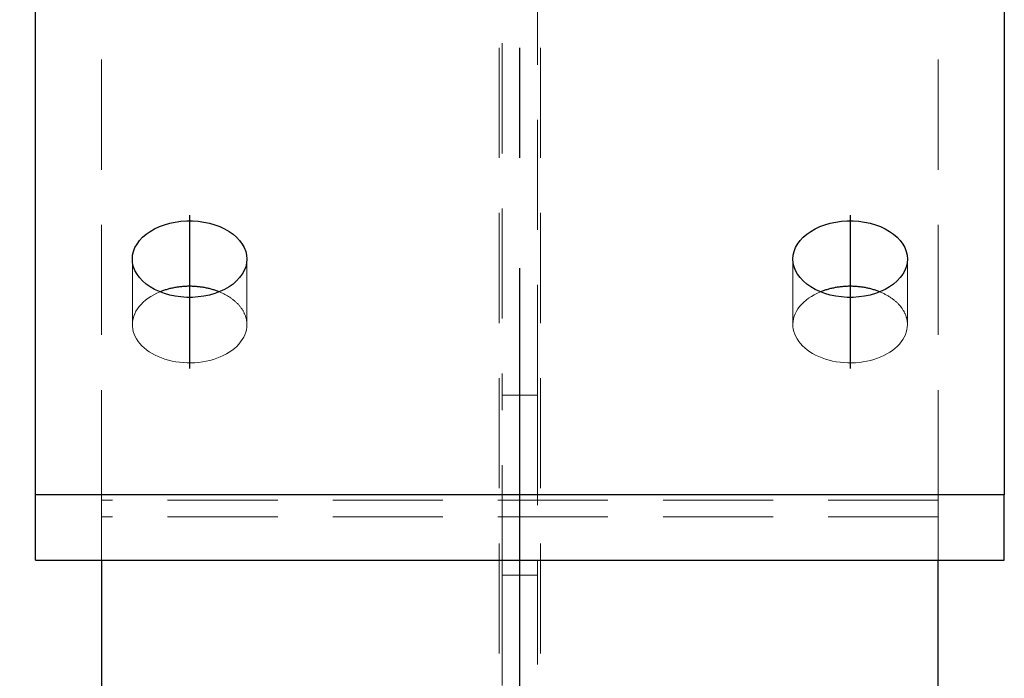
# Model space of a CAD drawing. Header units: millimetres. Extents: x 3515 to 4529, y 13642 to 14292.
# Tile 49 of 96: x 4063 to 4085, y 13916 to 13931. Entities that reach past the tile are written whole.
import ezdxf

# ---------------------------------------------------------------- set-up
doc = ezdxf.new("R2010")
doc.units = ezdxf.units.MM
doc.header["$LTSCALE"] = 10
doc.linetypes.add('HIDDEN', pattern=[0.375, 0.25, -0.125])
doc.linetypes.add('MITTE', pattern=[2, 1.25, -0.25, 0.25, -0.25])
doc.layers.get('Defpoints').update_dxf_attribs({"color": 1})
for name, color, linetype, lineweight in [('PS_DIM', 4, 'Continuous', 13), ('PS_Hidden', 2, 'HIDDEN', 9), ('PS_SOLID', 7, 'Continuous', 30)]:
    doc.layers.add(name, color=color, linetype=linetype, lineweight=lineweight)
doc.layers.add('PS_MID', color=5, linetype='MITTE')
doc.layers.add('PS_SHAPE', color=3, linetype='Continuous')
doc.styles.add('simplex', font='simplex.shx', dxfattribs={"width": 0.75})
doc.dimstyles.new('1_10_GŁ_DS1-LS10', dxfattribs={"dimtxt": 2, "dimasz": 2, "dimexe": 2, "dimexo": 5, "dimgap": 1, "dimtad": 1, "dimjust": 4, "dimdec": 0, "dimlfac": 10, "dimtxsty": 'simplex', "dimblk1": 'NONE', "dimsah": 1, "dimcen": 2, "dimclrd": 256, "dimclre": 256, "dimclrt": 3, "dimadec": 1, "dimazin": 0, "dimtfac": 1, "dimtdec": 0, "dimtmove": 2, "dimatfit": 3, "dimfxl": 1, "dimarcsym": 0})

# ---------------------------------------------------------------- blocks, each defined once
blk = doc.blocks.new('*D134')
at = {"layer": 'Defpoints', "color": 0, "transparency": 16777216}
for p in [(4042.754, 13988.67), (4085.198, 13988.67), (4083.698, 13714.81)]:
    blk.add_point(p, dxfattribs=at)
at = {"layer": 'PS_DIM', "lineweight": -2, "transparency": 16777216}
for p, q in [((4080.198, 13988.67), (4040.754, 13988.67)), ((4042.754, 13714.81), (4042.754, 13986.67)), ((4078.698, 13714.81), (4040.754, 13714.81))]:
    blk.add_line(p, q, dxfattribs=at)
at = {"layer": 'PS_DIM', "transparency": 16777216}
blk.add_solid([(4042.421, 13986.67), (4043.088, 13986.67), (4042.754, 13988.67)], dxfattribs=at)
at = {"layer": 'PS_DIM', "color": 3, "transparency": 16777216, "insert": (4046.417, 13990.69), "char_height": 2, "attachment_point": 5, "rotation": 0.0573, "style": 'simplex'}
blk.add_mtext('4420', dxfattribs=at)
blk = doc.blocks.new('_None')
blk = doc.blocks.new('*X361')
at = {"layer": 'PS_Hidden', "color": 2, "linetype": 'HIDDEN'}
for p, q in [((4073.728, 13793.124), (4073.728, 13948.71)), ((4074.668, 13793.124), (4074.668, 13948.71)), ((4064.698, 13920.355), (4064.698, 13947.398)), ((4083.698, 13920.355), (4083.698, 13947.398)), ((4073.798, 13945.727), (4073.798, 13922.741)), ((4074.598, 13922.741), (4074.598, 13945.727)), ((4065.398, 13924.34), (4065.398, 13925.827)), ((4067.998, 13924.34), (4067.998, 13925.827)), ((4080.398, 13924.34), (4080.398, 13925.827)), ((4082.998, 13924.34), (4082.998, 13925.827)), ((4065.696, 13924.894), (4065.642, 13924.848)), ((4065.754, 13924.938), (4065.696, 13924.894)), ((4065.816, 13924.979), (4065.754, 13924.938)), ((4065.882, 13925.017), (4065.816, 13924.979)), ((4065.952, 13925.052), (4065.882, 13925.017)), ((4066.025, 13925.084), (4065.952, 13925.052)), ((4067.389, 13925.076), (4067.37, 13925.084)), ((4067.37, 13925.084), (4067.37, 13925.084)), ((4067.407, 13925.068), (4067.389, 13925.076)), ((4067.425, 13925.061), (4067.407, 13925.068)), ((4067.443, 13925.052), (4067.425, 13925.061)), ((4067.46, 13925.044), (4067.443, 13925.052)), ((4067.477, 13925.035), (4067.46, 13925.044)), ((4067.495, 13925.027), (4067.477, 13925.035)), ((4067.511, 13925.018), (4067.495, 13925.027)), ((4067.528, 13925.009), (4067.511, 13925.018)), ((4067.545, 13924.999), (4067.528, 13925.009)), ((4067.561, 13924.99), (4067.545, 13924.999)), ((4067.577, 13924.98), (4067.561, 13924.99)), ((4067.593, 13924.971), (4067.577, 13924.98)), ((4067.608, 13924.961), (4067.593, 13924.971)), ((4067.623, 13924.95), (4067.608, 13924.961)), ((4067.638, 13924.94), (4067.623, 13924.95)), ((4067.653, 13924.93), (4067.638, 13924.94)), ((4067.667, 13924.919), (4067.653, 13924.93)), ((4067.682, 13924.908), (4067.667, 13924.919)), ((4067.696, 13924.897), (4067.682, 13924.908)), ((4067.709, 13924.886), (4067.696, 13924.897)), ((4067.723, 13924.875), (4067.709, 13924.886)), ((4080.696, 13924.894), (4080.642, 13924.848)), ((4080.754, 13924.938), (4080.696, 13924.894)), ((4080.816, 13924.979), (4080.754, 13924.938)), ((4080.882, 13925.017), (4080.816, 13924.979)), ((4080.952, 13925.052), (4080.882, 13925.017)), ((4081.025, 13925.084), (4080.952, 13925.052)), ((4082.389, 13925.076), (4082.37, 13925.084)), ((4082.37, 13925.084), (4082.37, 13925.084)), ((4082.407, 13925.068), (4082.389, 13925.076)), ((4082.425, 13925.061), (4082.407, 13925.068)), ((4082.443, 13925.052), (4082.425, 13925.061)), ((4082.46, 13925.044), (4082.443, 13925.052)), ((4082.477, 13925.035), (4082.46, 13925.044)), ((4082.495, 13925.027), (4082.477, 13925.035)), ((4082.511, 13925.018), (4082.495, 13925.027)), ((4082.528, 13925.009), (4082.511, 13925.018)), ((4082.545, 13924.999), (4082.528, 13925.009)), ((4082.561, 13924.99), (4082.545, 13924.999)), ((4082.577, 13924.98), (4082.561, 13924.99)), ((4082.593, 13924.971), (4082.577, 13924.98)), ((4082.608, 13924.961), (4082.593, 13924.971)), ((4082.623, 13924.95), (4082.608, 13924.961)), ((4082.638, 13924.94), (4082.623, 13924.95)), ((4082.653, 13924.93), (4082.638, 13924.94)), ((4082.667, 13924.919), (4082.653, 13924.93)), ((4082.682, 13924.908), (4082.667, 13924.919)), ((4082.696, 13924.897), (4082.682, 13924.908)), ((4082.709, 13924.886), (4082.696, 13924.897)), ((4082.723, 13924.875), (4082.709, 13924.886)), ((4065.512, 13924.696), (4065.479, 13924.642)), ((4065.55, 13924.748), (4065.512, 13924.696)), ((4065.594, 13924.799), (4065.55, 13924.748)), ((4065.642, 13924.848), (4065.594, 13924.799)), ((4067.736, 13924.863), (4067.723, 13924.875)), ((4067.749, 13924.852), (4067.736, 13924.863)), ((4067.761, 13924.84), (4067.749, 13924.852)), ((4067.773, 13924.828), (4067.761, 13924.84)), ((4067.785, 13924.816), (4067.773, 13924.828)), ((4067.797, 13924.804), (4067.785, 13924.816)), ((4067.808, 13924.792), (4067.797, 13924.804)), ((4067.819, 13924.779), (4067.808, 13924.792)), ((4067.83, 13924.767), (4067.819, 13924.779)), ((4067.84, 13924.754), (4067.83, 13924.767)), ((4067.851, 13924.742), (4067.84, 13924.754)), ((4067.86, 13924.729), (4067.851, 13924.742)), ((4067.87, 13924.716), (4067.86, 13924.729)), ((4067.879, 13924.703), (4067.87, 13924.716)), ((4067.888, 13924.69), (4067.879, 13924.703)), ((4067.896, 13924.677), (4067.888, 13924.69)), ((4067.904, 13924.663), (4067.896, 13924.677)), ((4067.912, 13924.65), (4067.904, 13924.663)), ((4080.512, 13924.696), (4080.479, 13924.642)), ((4080.55, 13924.748), (4080.512, 13924.696)), ((4080.594, 13924.799), (4080.55, 13924.748)), ((4080.642, 13924.848), (4080.594, 13924.799)), ((4082.736, 13924.863), (4082.723, 13924.875)), ((4082.749, 13924.852), (4082.736, 13924.863)), ((4082.761, 13924.84), (4082.749, 13924.852)), ((4082.773, 13924.828), (4082.761, 13924.84)), ((4082.785, 13924.816), (4082.773, 13924.828)), ((4082.797, 13924.804), (4082.785, 13924.816)), ((4082.808, 13924.792), (4082.797, 13924.804)), ((4082.819, 13924.779), (4082.808, 13924.792)), ((4082.83, 13924.767), (4082.819, 13924.779)), ((4082.84, 13924.754), (4082.83, 13924.767)), ((4082.851, 13924.742), (4082.84, 13924.754)), ((4082.86, 13924.729), (4082.851, 13924.742)), ((4082.87, 13924.716), (4082.86, 13924.729)), ((4082.879, 13924.703), (4082.87, 13924.716)), ((4082.888, 13924.69), (4082.879, 13924.703)), ((4082.896, 13924.677), (4082.888, 13924.69)), ((4082.904, 13924.663), (4082.896, 13924.677)), ((4082.912, 13924.65), (4082.904, 13924.663)), ((4065.413, 13924.472), (4065.402, 13924.414)), ((4065.429, 13924.53), (4065.413, 13924.472)), ((4065.451, 13924.586), (4065.429, 13924.53)), ((4065.479, 13924.642), (4065.451, 13924.586)), ((4067.92, 13924.636), (4067.912, 13924.65)), ((4067.927, 13924.623), (4067.92, 13924.636)), ((4067.934, 13924.609), (4067.927, 13924.623)), ((4067.94, 13924.595), (4067.934, 13924.609)), ((4067.946, 13924.582), (4067.94, 13924.595)), ((4067.952, 13924.568), (4067.946, 13924.582)), ((4067.958, 13924.554), (4067.952, 13924.568)), ((4067.963, 13924.54), (4067.958, 13924.554)), ((4067.968, 13924.526), (4067.963, 13924.54)), ((4067.972, 13924.512), (4067.968, 13924.526)), ((4067.976, 13924.498), (4067.972, 13924.512)), ((4067.98, 13924.483), (4067.976, 13924.498)), ((4067.983, 13924.469), (4067.98, 13924.483)), ((4067.986, 13924.455), (4067.983, 13924.469)), ((4067.989, 13924.441), (4067.986, 13924.455)), ((4067.991, 13924.426), (4067.989, 13924.441)), ((4080.413, 13924.472), (4080.402, 13924.414)), ((4080.429, 13924.53), (4080.413, 13924.472)), ((4080.451, 13924.586), (4080.429, 13924.53)), ((4080.479, 13924.642), (4080.451, 13924.586)), ((4082.92, 13924.636), (4082.912, 13924.65)), ((4082.927, 13924.623), (4082.92, 13924.636)), ((4082.934, 13924.609), (4082.927, 13924.623)), ((4082.94, 13924.595), (4082.934, 13924.609)), ((4082.946, 13924.582), (4082.94, 13924.595)), ((4082.952, 13924.568), (4082.946, 13924.582)), ((4082.958, 13924.554), (4082.952, 13924.568)), ((4082.963, 13924.54), (4082.958, 13924.554)), ((4082.968, 13924.526), (4082.963, 13924.54)), ((4082.972, 13924.512), (4082.968, 13924.526)), ((4082.976, 13924.498), (4082.972, 13924.512)), ((4082.98, 13924.483), (4082.976, 13924.498)), ((4082.983, 13924.469), (4082.98, 13924.483)), ((4082.986, 13924.455), (4082.983, 13924.469)), ((4082.989, 13924.441), (4082.986, 13924.455)), ((4082.991, 13924.426), (4082.989, 13924.441)), ((4065.402, 13924.414), (4065.398, 13924.356)), ((4065.398, 13924.356), (4065.399, 13924.298)), ((4065.399, 13924.298), (4065.406, 13924.239)), ((4065.406, 13924.239), (4065.419, 13924.182)), ((4067.971, 13924.166), (4067.986, 13924.224)), ((4067.986, 13924.224), (4067.995, 13924.282)), ((4067.993, 13924.412), (4067.991, 13924.426)), ((4067.995, 13924.398), (4067.993, 13924.412)), ((4067.996, 13924.383), (4067.995, 13924.398)), ((4067.995, 13924.282), (4067.998, 13924.34)), ((4067.997, 13924.369), (4067.996, 13924.383)), ((4067.997, 13924.354), (4067.997, 13924.369)), ((4067.998, 13924.34), (4067.997, 13924.354)), ((4067.998, 13924.34), (4067.998, 13924.34)), ((4080.402, 13924.414), (4080.398, 13924.356)), ((4080.398, 13924.356), (4080.399, 13924.298)), ((4080.399, 13924.298), (4080.406, 13924.239)), ((4080.406, 13924.239), (4080.419, 13924.182)), ((4082.971, 13924.166), (4082.986, 13924.224)), ((4082.986, 13924.224), (4082.995, 13924.282)), ((4082.993, 13924.412), (4082.991, 13924.426)), ((4082.995, 13924.398), (4082.993, 13924.412)), ((4082.996, 13924.383), (4082.995, 13924.398)), ((4082.995, 13924.282), (4082.998, 13924.34)), ((4082.997, 13924.369), (4082.996, 13924.383)), ((4082.997, 13924.354), (4082.997, 13924.369)), ((4082.998, 13924.34), (4082.997, 13924.354)), ((4082.998, 13924.34), (4082.998, 13924.34)), ((4065.419, 13924.182), (4065.438, 13924.125)), ((4065.438, 13924.125), (4065.463, 13924.069)), ((4065.463, 13924.069), (4065.493, 13924.014)), ((4065.493, 13924.014), (4065.528, 13923.96)), ((4067.856, 13923.946), (4067.893, 13923.999)), ((4067.893, 13923.999), (4067.925, 13924.053)), ((4067.925, 13924.053), (4067.951, 13924.109)), ((4067.951, 13924.109), (4067.971, 13924.166)), ((4080.419, 13924.182), (4080.438, 13924.125)), ((4080.438, 13924.125), (4080.463, 13924.069)), ((4080.463, 13924.069), (4080.493, 13924.014)), ((4080.493, 13924.014), (4080.528, 13923.96)), ((4082.856, 13923.946), (4082.893, 13923.999)), ((4082.893, 13923.999), (4082.925, 13924.053)), ((4082.925, 13924.053), (4082.951, 13924.109)), ((4082.951, 13924.109), (4082.971, 13924.166)), ((4065.528, 13923.96), (4065.569, 13923.909)), ((4065.569, 13923.909), (4065.615, 13923.859)), ((4065.615, 13923.859), (4065.666, 13923.811)), ((4065.666, 13923.811), (4065.721, 13923.766)), ((4065.721, 13923.766), (4065.781, 13923.724)), ((4067.658, 13923.754), (4067.715, 13923.799)), ((4067.715, 13923.799), (4067.767, 13923.846)), ((4067.767, 13923.846), (4067.814, 13923.895)), ((4067.814, 13923.895), (4067.856, 13923.946)), ((4080.528, 13923.96), (4080.569, 13923.909)), ((4080.569, 13923.909), (4080.615, 13923.859)), ((4080.615, 13923.859), (4080.666, 13923.811)), ((4080.666, 13923.811), (4080.721, 13923.766)), ((4080.721, 13923.766), (4080.781, 13923.724)), ((4082.658, 13923.754), (4082.715, 13923.799)), ((4082.715, 13923.799), (4082.767, 13923.846)), ((4082.767, 13923.846), (4082.814, 13923.895)), ((4082.814, 13923.895), (4082.856, 13923.946)), ((4065.781, 13923.724), (4065.845, 13923.684)), ((4065.845, 13923.684), (4065.913, 13923.647)), ((4065.913, 13923.647), (4065.984, 13923.613)), ((4065.984, 13923.613), (4066.059, 13923.583)), ((4066.059, 13923.583), (4066.137, 13923.556)), ((4066.137, 13923.556), (4066.217, 13923.533)), ((4067.156, 13923.527), (4067.237, 13923.549)), ((4067.237, 13923.549), (4067.315, 13923.575)), ((4067.315, 13923.575), (4067.391, 13923.605)), ((4067.391, 13923.605), (4067.463, 13923.638)), ((4067.463, 13923.638), (4067.532, 13923.674)), ((4067.532, 13923.674), (4067.597, 13923.713)), ((4067.597, 13923.713), (4067.658, 13923.754)), ((4080.781, 13923.724), (4080.845, 13923.684)), ((4080.845, 13923.684), (4080.913, 13923.647)), ((4080.913, 13923.647), (4080.984, 13923.613)), ((4080.984, 13923.613), (4081.059, 13923.583)), ((4081.059, 13923.583), (4081.137, 13923.556)), ((4081.137, 13923.556), (4081.217, 13923.533)), ((4082.156, 13923.527), (4082.237, 13923.549)), ((4082.237, 13923.549), (4082.315, 13923.575)), ((4082.315, 13923.575), (4082.391, 13923.605)), ((4082.391, 13923.605), (4082.463, 13923.638)), ((4082.463, 13923.638), (4082.532, 13923.674)), ((4082.532, 13923.674), (4082.597, 13923.713)), ((4082.597, 13923.713), (4082.658, 13923.754)), ((4066.217, 13923.533), (4066.299, 13923.513)), ((4066.299, 13923.513), (4066.383, 13923.497)), ((4066.383, 13923.497), (4066.468, 13923.485)), ((4066.468, 13923.485), (4066.555, 13923.476)), ((4066.555, 13923.476), (4066.642, 13923.472)), ((4066.642, 13923.472), (4066.729, 13923.471)), ((4066.729, 13923.471), (4066.817, 13923.475)), ((4066.817, 13923.475), (4066.903, 13923.482)), ((4066.903, 13923.482), (4066.989, 13923.493)), ((4066.989, 13923.493), (4067.074, 13923.508)), ((4067.074, 13923.508), (4067.156, 13923.527)), ((4081.217, 13923.533), (4081.299, 13923.513)), ((4081.299, 13923.513), (4081.383, 13923.497)), ((4081.383, 13923.497), (4081.468, 13923.485)), ((4081.468, 13923.485), (4081.555, 13923.476)), ((4081.555, 13923.476), (4081.642, 13923.472)), ((4081.642, 13923.472), (4081.729, 13923.471)), ((4081.729, 13923.471), (4081.817, 13923.475)), ((4081.817, 13923.475), (4081.903, 13923.482)), ((4081.903, 13923.482), (4081.989, 13923.493)), ((4081.989, 13923.493), (4082.074, 13923.508)), ((4082.074, 13923.508), (4082.156, 13923.527)), ((4073.798, 13918.65), (4073.798, 13922.741)), ((4073.798, 13922.741), (4074.598, 13922.741)), ((4074.598, 13922.741), (4074.598, 13918.65)), ((4083.698, 13920.355), (4064.698, 13920.355)), ((4064.698, 13919.976), (4064.698, 13920.355)), ((4083.698, 13919.976), (4083.698, 13920.355)), ((4083.698, 13919.976), (4064.698, 13919.976)), ((4064.698, 13919.976), (4064.698, 13918.992)), ((4083.698, 13918.992), (4083.698, 13919.976)), ((4073.798, 13918.65), (4073.798, 13819.124)), ((4074.598, 13918.65), (4073.798, 13918.65)), ((4074.598, 13819.124), (4074.598, 13918.65))]:
    blk.add_line(p, q, dxfattribs=at)
at = {"layer": 'PS_MID', "color": 5, "linetype": 'MITTE'}
for p, q in [((4074.198, 13793.124), (4074.198, 13992.851)), ((4066.698, 13926.827), (4066.698, 13923.34)), ((4081.698, 13926.827), (4081.698, 13923.34))]:
    blk.add_line(p, q, dxfattribs=at)
at = {"layer": 'PS_SOLID', "color": 7, "linetype": 'Continuous'}
for p, q in [((4063.198, 13920.479), (4063.198, 13988.67)), ((4085.198, 13988.67), (4085.198, 13920.479)), ((4066.246, 13926.642), (4066.372, 13926.669)), ((4066.372, 13926.669), (4066.501, 13926.687)), ((4066.501, 13926.687), (4066.632, 13926.695)), ((4066.632, 13926.695), (4066.764, 13926.695)), ((4066.764, 13926.695), (4066.895, 13926.687)), ((4066.895, 13926.687), (4067.024, 13926.669)), ((4067.024, 13926.669), (4067.149, 13926.642)), ((4081.246, 13926.642), (4081.372, 13926.669)), ((4081.372, 13926.669), (4081.501, 13926.687)), ((4081.501, 13926.687), (4081.632, 13926.695)), ((4081.632, 13926.695), (4081.764, 13926.695)), ((4081.764, 13926.695), (4081.895, 13926.687)), ((4081.895, 13926.687), (4082.024, 13926.669)), ((4082.024, 13926.669), (4082.149, 13926.642)), ((4065.711, 13926.394), (4065.802, 13926.457)), ((4065.802, 13926.457), (4065.902, 13926.515)), ((4065.902, 13926.515), (4066.01, 13926.565)), ((4066.01, 13926.565), (4066.125, 13926.608)), ((4066.125, 13926.608), (4066.246, 13926.642)), ((4067.149, 13926.642), (4067.27, 13926.608)), ((4067.27, 13926.608), (4067.385, 13926.565)), ((4067.385, 13926.565), (4067.493, 13926.515)), ((4067.493, 13926.515), (4067.593, 13926.457)), ((4067.593, 13926.457), (4067.684, 13926.394)), ((4080.711, 13926.394), (4080.802, 13926.457)), ((4080.802, 13926.457), (4080.902, 13926.515)), ((4080.902, 13926.515), (4081.01, 13926.565)), ((4081.01, 13926.565), (4081.125, 13926.608)), ((4081.125, 13926.608), (4081.246, 13926.642)), ((4082.149, 13926.642), (4082.27, 13926.608)), ((4082.27, 13926.608), (4082.385, 13926.565)), ((4082.385, 13926.565), (4082.493, 13926.515)), ((4082.493, 13926.515), (4082.593, 13926.457)), ((4082.593, 13926.457), (4082.684, 13926.394)), ((4065.503, 13926.17), (4065.561, 13926.249)), ((4065.561, 13926.249), (4065.631, 13926.324)), ((4065.631, 13926.324), (4065.711, 13926.394)), ((4067.684, 13926.394), (4067.765, 13926.324)), ((4067.765, 13926.324), (4067.834, 13926.249)), ((4067.834, 13926.249), (4067.892, 13926.17)), ((4080.503, 13926.17), (4080.561, 13926.249)), ((4080.561, 13926.249), (4080.631, 13926.324)), ((4080.631, 13926.324), (4080.711, 13926.394)), ((4082.684, 13926.394), (4082.765, 13926.324)), ((4082.765, 13926.324), (4082.834, 13926.249)), ((4082.834, 13926.249), (4082.892, 13926.17)), ((4065.404, 13925.915), (4065.424, 13926.002)), ((4065.424, 13926.002), (4065.457, 13926.088)), ((4065.457, 13926.088), (4065.503, 13926.17)), ((4067.892, 13926.17), (4067.938, 13926.088)), ((4067.938, 13926.088), (4067.971, 13926.002)), ((4067.971, 13926.002), (4067.991, 13925.915)), ((4080.404, 13925.915), (4080.424, 13926.002)), ((4080.424, 13926.002), (4080.457, 13926.088)), ((4080.457, 13926.088), (4080.503, 13926.17)), ((4082.892, 13926.17), (4082.938, 13926.088)), ((4082.938, 13926.088), (4082.971, 13926.002)), ((4082.971, 13926.002), (4082.991, 13925.915)), ((4065.398, 13925.827), (4065.404, 13925.915)), ((4065.404, 13925.74), (4065.398, 13925.827)), ((4067.991, 13925.915), (4067.998, 13925.827)), ((4067.998, 13925.827), (4067.991, 13925.74)), ((4080.398, 13925.827), (4080.404, 13925.915)), ((4080.404, 13925.74), (4080.398, 13925.827)), ((4082.991, 13925.915), (4082.998, 13925.827)), ((4082.998, 13925.827), (4082.991, 13925.74)), ((4065.424, 13925.653), (4065.404, 13925.74)), ((4065.457, 13925.567), (4065.424, 13925.653)), ((4065.503, 13925.485), (4065.457, 13925.567)), ((4067.938, 13925.567), (4067.892, 13925.485)), ((4067.971, 13925.653), (4067.938, 13925.567)), ((4067.991, 13925.74), (4067.971, 13925.653)), ((4080.424, 13925.653), (4080.404, 13925.74)), ((4080.457, 13925.567), (4080.424, 13925.653)), ((4080.503, 13925.485), (4080.457, 13925.567)), ((4082.938, 13925.567), (4082.892, 13925.485)), ((4082.971, 13925.653), (4082.938, 13925.567)), ((4082.991, 13925.74), (4082.971, 13925.653)), ((4065.561, 13925.406), (4065.503, 13925.485)), ((4065.631, 13925.331), (4065.561, 13925.406)), ((4065.711, 13925.261), (4065.631, 13925.331)), ((4067.765, 13925.331), (4067.684, 13925.261)), ((4067.834, 13925.406), (4067.765, 13925.331)), ((4067.892, 13925.485), (4067.834, 13925.406)), ((4080.561, 13925.406), (4080.503, 13925.485)), ((4080.631, 13925.331), (4080.561, 13925.406)), ((4080.711, 13925.261), (4080.631, 13925.331)), ((4082.765, 13925.331), (4082.684, 13925.261)), ((4082.834, 13925.406), (4082.765, 13925.331)), ((4082.892, 13925.485), (4082.834, 13925.406)), ((4065.802, 13925.198), (4065.711, 13925.261)), ((4065.902, 13925.14), (4065.802, 13925.198)), ((4066.01, 13925.09), (4065.902, 13925.14)), ((4066.064, 13925.099), (4066.045, 13925.092)), ((4066.084, 13925.106), (4066.064, 13925.099)), ((4066.105, 13925.113), (4066.084, 13925.106)), ((4066.125, 13925.12), (4066.105, 13925.113)), ((4066.146, 13925.127), (4066.125, 13925.12)), ((4066.166, 13925.133), (4066.146, 13925.127)), ((4066.187, 13925.139), (4066.166, 13925.133)), ((4066.208, 13925.145), (4066.187, 13925.139)), ((4066.229, 13925.151), (4066.208, 13925.145)), ((4066.251, 13925.156), (4066.229, 13925.151)), ((4066.272, 13925.161), (4066.251, 13925.156)), ((4066.294, 13925.166), (4066.272, 13925.161)), ((4066.316, 13925.171), (4066.294, 13925.166)), ((4066.338, 13925.175), (4066.316, 13925.171)), ((4066.359, 13925.179), (4066.338, 13925.175)), ((4066.382, 13925.183), (4066.359, 13925.179)), ((4066.404, 13925.187), (4066.382, 13925.183)), ((4066.426, 13925.19), (4066.404, 13925.187)), ((4066.448, 13925.193), (4066.426, 13925.19)), ((4066.471, 13925.196), (4066.448, 13925.193)), ((4066.493, 13925.198), (4066.471, 13925.196)), ((4066.516, 13925.201), (4066.493, 13925.198)), ((4066.538, 13925.203), (4066.516, 13925.201)), ((4066.561, 13925.204), (4066.538, 13925.203)), ((4066.584, 13925.206), (4066.561, 13925.204)), ((4066.607, 13925.207), (4066.584, 13925.206)), ((4066.629, 13925.208), (4066.607, 13925.207)), ((4066.652, 13925.209), (4066.629, 13925.208)), ((4066.675, 13925.209), (4066.652, 13925.209)), ((4066.698, 13925.209), (4066.675, 13925.209)), ((4066.72, 13925.209), (4066.698, 13925.209)), ((4066.743, 13925.209), (4066.72, 13925.209)), ((4066.766, 13925.208), (4066.743, 13925.209)), ((4066.789, 13925.207), (4066.766, 13925.208)), ((4066.812, 13925.206), (4066.789, 13925.207)), ((4066.834, 13925.204), (4066.812, 13925.206)), ((4066.857, 13925.203), (4066.834, 13925.204)), ((4066.88, 13925.201), (4066.857, 13925.203)), ((4066.902, 13925.198), (4066.88, 13925.201)), ((4066.925, 13925.196), (4066.902, 13925.198)), ((4066.947, 13925.193), (4066.925, 13925.196)), ((4066.969, 13925.19), (4066.947, 13925.193)), ((4066.992, 13925.187), (4066.969, 13925.19)), ((4067.014, 13925.183), (4066.992, 13925.187)), ((4067.036, 13925.179), (4067.014, 13925.183)), ((4067.058, 13925.175), (4067.036, 13925.179)), ((4067.08, 13925.171), (4067.058, 13925.175)), ((4067.101, 13925.166), (4067.08, 13925.171)), ((4067.123, 13925.161), (4067.101, 13925.166)), ((4067.145, 13925.156), (4067.123, 13925.161)), ((4067.166, 13925.151), (4067.145, 13925.156)), ((4067.187, 13925.145), (4067.166, 13925.151)), ((4067.208, 13925.139), (4067.187, 13925.145)), ((4067.229, 13925.133), (4067.208, 13925.139)), ((4067.25, 13925.127), (4067.229, 13925.133)), ((4067.27, 13925.12), (4067.25, 13925.127)), ((4067.291, 13925.113), (4067.27, 13925.12)), ((4067.311, 13925.106), (4067.291, 13925.113)), ((4067.331, 13925.099), (4067.311, 13925.106)), ((4067.351, 13925.092), (4067.331, 13925.099)), ((4067.493, 13925.14), (4067.385, 13925.09)), ((4067.593, 13925.198), (4067.493, 13925.14)), ((4067.684, 13925.261), (4067.593, 13925.198)), ((4080.802, 13925.198), (4080.711, 13925.261)), ((4080.902, 13925.14), (4080.802, 13925.198)), ((4081.01, 13925.09), (4080.902, 13925.14)), ((4081.064, 13925.099), (4081.045, 13925.092)), ((4081.084, 13925.106), (4081.064, 13925.099)), ((4081.105, 13925.113), (4081.084, 13925.106)), ((4081.125, 13925.12), (4081.105, 13925.113)), ((4081.146, 13925.127), (4081.125, 13925.12)), ((4081.166, 13925.133), (4081.146, 13925.127)), ((4081.187, 13925.139), (4081.166, 13925.133)), ((4081.208, 13925.145), (4081.187, 13925.139)), ((4081.229, 13925.151), (4081.208, 13925.145)), ((4081.251, 13925.156), (4081.229, 13925.151)), ((4081.272, 13925.161), (4081.251, 13925.156)), ((4081.294, 13925.166), (4081.272, 13925.161)), ((4081.316, 13925.171), (4081.294, 13925.166)), ((4081.338, 13925.175), (4081.316, 13925.171)), ((4081.359, 13925.179), (4081.338, 13925.175)), ((4081.382, 13925.183), (4081.359, 13925.179)), ((4081.404, 13925.187), (4081.382, 13925.183)), ((4081.426, 13925.19), (4081.404, 13925.187)), ((4081.448, 13925.193), (4081.426, 13925.19)), ((4081.471, 13925.196), (4081.448, 13925.193)), ((4081.493, 13925.198), (4081.471, 13925.196)), ((4081.516, 13925.201), (4081.493, 13925.198)), ((4081.538, 13925.203), (4081.516, 13925.201)), ((4081.561, 13925.204), (4081.538, 13925.203)), ((4081.584, 13925.206), (4081.561, 13925.204)), ((4081.607, 13925.207), (4081.584, 13925.206)), ((4081.629, 13925.208), (4081.607, 13925.207)), ((4081.652, 13925.209), (4081.629, 13925.208)), ((4081.675, 13925.209), (4081.652, 13925.209)), ((4081.698, 13925.209), (4081.675, 13925.209)), ((4081.72, 13925.209), (4081.698, 13925.209)), ((4081.743, 13925.209), (4081.72, 13925.209)), ((4081.766, 13925.208), (4081.743, 13925.209)), ((4081.789, 13925.207), (4081.766, 13925.208)), ((4081.812, 13925.206), (4081.789, 13925.207)), ((4081.834, 13925.204), (4081.812, 13925.206)), ((4081.857, 13925.203), (4081.834, 13925.204)), ((4081.88, 13925.201), (4081.857, 13925.203)), ((4081.902, 13925.198), (4081.88, 13925.201)), ((4081.925, 13925.196), (4081.902, 13925.198)), ((4081.947, 13925.193), (4081.925, 13925.196)), ((4081.969, 13925.19), (4081.947, 13925.193)), ((4081.992, 13925.187), (4081.969, 13925.19)), ((4082.014, 13925.183), (4081.992, 13925.187)), ((4082.036, 13925.179), (4082.014, 13925.183)), ((4082.058, 13925.175), (4082.036, 13925.179)), ((4082.08, 13925.171), (4082.058, 13925.175)), ((4082.101, 13925.166), (4082.08, 13925.171)), ((4082.123, 13925.161), (4082.101, 13925.166)), ((4082.145, 13925.156), (4082.123, 13925.161)), ((4082.166, 13925.151), (4082.145, 13925.156)), ((4082.187, 13925.145), (4082.166, 13925.151)), ((4082.208, 13925.139), (4082.187, 13925.145)), ((4082.229, 13925.133), (4082.208, 13925.139)), ((4082.25, 13925.127), (4082.229, 13925.133)), ((4082.27, 13925.12), (4082.25, 13925.127)), ((4082.291, 13925.113), (4082.27, 13925.12)), ((4082.311, 13925.106), (4082.291, 13925.113)), ((4082.331, 13925.099), (4082.311, 13925.106)), ((4082.351, 13925.092), (4082.331, 13925.099)), ((4082.493, 13925.14), (4082.385, 13925.09)), ((4082.593, 13925.198), (4082.493, 13925.14)), ((4082.684, 13925.261), (4082.593, 13925.198)), ((4066.125, 13925.047), (4066.01, 13925.09)), ((4066.045, 13925.092), (4066.025, 13925.084)), ((4066.246, 13925.012), (4066.125, 13925.047)), ((4066.372, 13924.986), (4066.246, 13925.012)), ((4066.501, 13924.968), (4066.372, 13924.986)), ((4066.632, 13924.959), (4066.501, 13924.968)), ((4066.764, 13924.959), (4066.632, 13924.959)), ((4066.895, 13924.968), (4066.764, 13924.959)), ((4067.024, 13924.986), (4066.895, 13924.968)), ((4067.149, 13925.012), (4067.024, 13924.986)), ((4067.27, 13925.047), (4067.149, 13925.012)), ((4067.385, 13925.09), (4067.27, 13925.047)), ((4067.37, 13925.084), (4067.351, 13925.092)), ((4081.125, 13925.047), (4081.01, 13925.09)), ((4081.045, 13925.092), (4081.025, 13925.084)), ((4081.246, 13925.012), (4081.125, 13925.047)), ((4081.372, 13924.986), (4081.246, 13925.012)), ((4081.501, 13924.968), (4081.372, 13924.986)), ((4081.632, 13924.959), (4081.501, 13924.968)), ((4081.764, 13924.959), (4081.632, 13924.959)), ((4081.895, 13924.968), (4081.764, 13924.959)), ((4082.024, 13924.986), (4081.895, 13924.968)), ((4082.149, 13925.012), (4082.024, 13924.986)), ((4082.27, 13925.047), (4082.149, 13925.012)), ((4082.385, 13925.09), (4082.27, 13925.047)), ((4082.37, 13925.084), (4082.351, 13925.092)), ((4063.198, 13918.992), (4063.198, 13920.479)), ((4085.198, 13920.479), (4063.198, 13920.479)), ((4085.198, 13918.992), (4085.198, 13920.479)), ((4063.198, 13918.992), (4085.198, 13918.992)), ((4064.698, 13918.992), (4064.698, 13818.853)), ((4083.698, 13818.853), (4083.698, 13918.992))]:
    blk.add_line(p, q, dxfattribs=at)

msp = doc.modelspace()

# ---------------------------------------------------------------- block references
at = {"layer": 'PS_SHAPE', "color": 3}
msp.add_blockref('*X361', (0, 0), dxfattribs=at)

# ---------------------------------------------------------------- dimensions: what is measured, and where the dimension line sits
at = {"layer": 'PS_DIM'}
dim = msp.add_linear_dim(base=(4042.754, 13988.67), p1=(4083.698, 13714.81), p2=(4085.198, 13988.67), angle=90, text='4420', dimstyle='1_10_GŁ_DS1-LS10', dxfattribs=at)
dim.commit()
dim.dimension.update_dxf_attribs({"geometry": '*D134', "text_midpoint": (4046.417, 13990.69), "dimtype": 128, "text_rotation": 0.0573})

doc.saveas('drawing.dxf')
